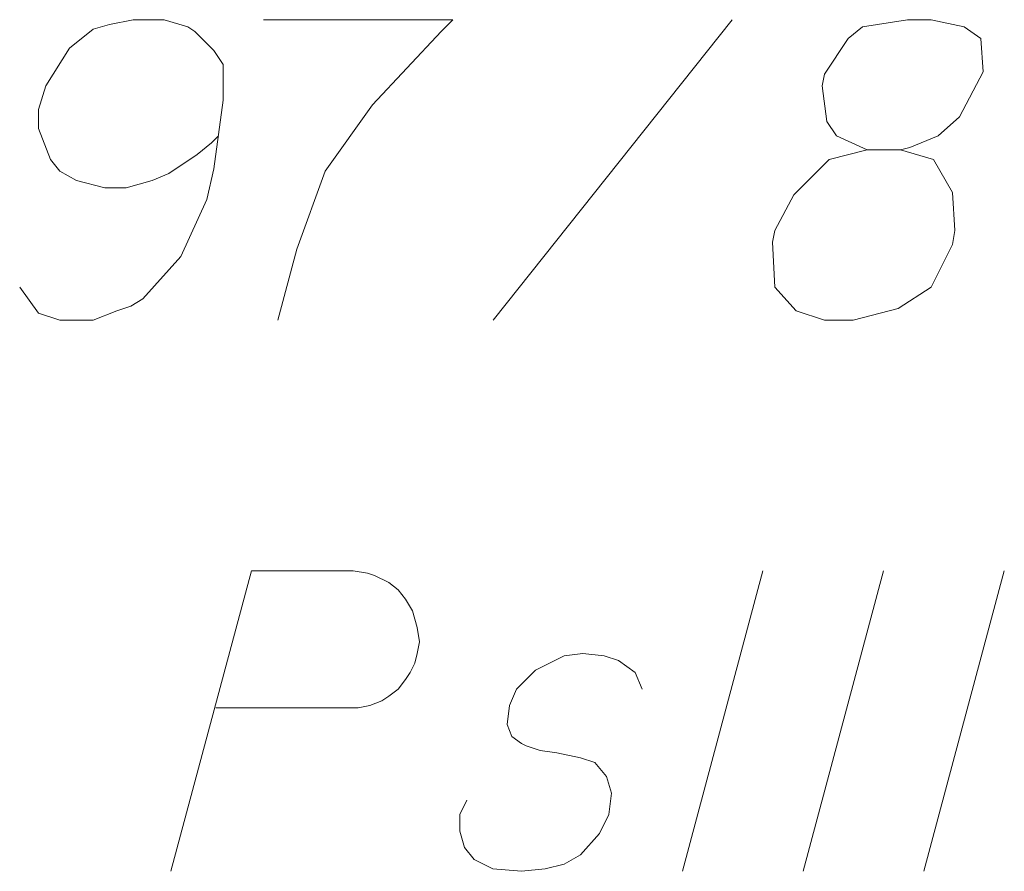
# Model space of a CAD drawing. Header units: millimetres. Extents: x 460 to 2266, y 622 to 2169.
# Tile 67 of 95: x 2103.65 to 2107.74, y 2143.03 to 2146.58. Entities that reach past the tile are written whole.
import ezdxf

# ---------------------------------------------------------------- set-up
doc = ezdxf.new("R2010")
doc.units = ezdxf.units.MM
doc.linetypes.add('PRZER3-1', pattern=[4, 3, -1])
doc.layers.add('GESDZI_O', color=7, linetype='Continuous', lineweight=18, true_color=0x0a0909)
doc.layers.add('GESKKL_O', color=7, linetype='PRZER3-1', lineweight=18, true_color=0x008000)

msp = doc.modelspace()

# ---------------------------------------------------------------- linework, layer by layer
at = {"layer": 'GESDZI_O', "color": 96, "linetype": 'Continuous', "lineweight": 18}
msp.add_line((2105.6146, 2145.3262), (2106.6087, 2146.5762), dxfattribs=at)
at = {"layer": 'GESDZI_O', "color": 96, "linetype": 'Continuous', "lineweight": 18, "flags": 128}
for points in [[(2103.6463, 2145.464), (2103.7251, 2145.3558), (2103.8137, 2145.3262), (2103.9515, 2145.3262), (2104.0499, 2145.3656), (2104.109, 2145.3853), (2104.1581, 2145.4149), (2104.3156, 2145.592), (2104.4239, 2145.8283), (2104.4534, 2145.9561), (2104.4927, 2146.2416), (2104.4927, 2146.3892), (2104.4534, 2146.4482), (2104.3746, 2146.527), (2104.3452, 2146.5466), (2104.2468, 2146.5762), (2104.1187, 2146.5762), (2104.0203, 2146.5566), (2103.9515, 2146.5369), (2103.8531, 2146.4581), (2103.7547, 2146.3007), (2103.7251, 2146.2022), (2103.7251, 2146.1235), (2103.7743, 2145.9955), (2103.8137, 2145.9464), (2103.8825, 2145.907), (2104.0006, 2145.8774), (2104.0893, 2145.8774), (2104.1975, 2145.907), (2104.2664, 2145.9364), (2104.3845, 2146.0152), (2104.4436, 2146.0645), (2104.473, 2146.0939)], [(2104.66, 2146.5762), (2105.4473, 2146.5762), (2105.3982, 2146.527), (2105.1127, 2146.2219), (2104.9159, 2145.9464), (2104.7978, 2145.6215), (2104.719, 2145.3262)], [(2107.1696, 2146.0349), (2107.3074, 2146.0349), (2107.3467, 2146.0448), (2107.4648, 2146.0939), (2107.5535, 2146.1726), (2107.6519, 2146.3597), (2107.642, 2146.4975), (2107.5732, 2146.5466), (2107.4354, 2146.5762), (2107.337, 2146.5762), (2107.1499, 2146.5466), (2107.0908, 2146.4975), (2106.9924, 2146.3498), (2106.9827, 2146.3007), (2107.0023, 2146.153), (2107.0417, 2146.0939), (2107.1696, 2146.0349), (2107.0121, 2145.9955), (2106.8646, 2145.8479), (2106.7858, 2145.7002), (2106.7759, 2145.6511), (2106.7858, 2145.464), (2106.8743, 2145.3656), (2106.9924, 2145.3262), (2107.1105, 2145.3262), (2107.2976, 2145.3755), (2107.4354, 2145.464), (2107.5239, 2145.6412), (2107.5338, 2145.7002), (2107.5239, 2145.8577), (2107.4452, 2145.9955), (2107.3074, 2146.0349)]]:
    msp.add_lwpolyline(points, dxfattribs=at)
at = {"layer": 'GESKKL_O', "color": 96, "linetype": 'Continuous', "lineweight": 18, "true_color": 0x008000}
for p, q in [((2106.7358, 2144.2848), (2106.4012, 2143.0348)), ((2107.2376, 2144.2848), (2106.903, 2143.0348)), ((2107.7395, 2144.2848), (2107.4049, 2143.0348))]:
    msp.add_line(p, q, dxfattribs=at)
at = {"layer": 'GESKKL_O', "color": 96, "linetype": 'Continuous', "lineweight": 18, "true_color": 0x008000, "flags": 128}
for points in [[(2104.2753, 2143.0348), (2104.6099, 2144.2848), (2105.0332, 2144.2848), (2105.0923, 2144.2749), (2105.1217, 2144.2651), (2105.1808, 2144.2355), (2105.2201, 2144.206), (2105.2497, 2144.1667), (2105.2792, 2144.1174), (2105.2989, 2144.0486), (2105.3088, 2143.9895), (2105.2989, 2143.9402), (2105.2891, 2143.9009), (2105.2694, 2143.8615), (2105.2497, 2143.8321), (2105.2201, 2143.7927), (2105.1808, 2143.7631), (2105.1513, 2143.7434), (2105.102, 2143.7237), (2105.0529, 2143.714), (2104.4624, 2143.714)], [(2106.2339, 2143.7927), (2106.2043, 2143.8615), (2106.1355, 2143.9108), (2106.0764, 2143.9305), (2105.9878, 2143.9402), (2105.9091, 2143.9305), (2105.791, 2143.8714), (2105.7122, 2143.7927), (2105.6828, 2143.7237), (2105.6728, 2143.645), (2105.6925, 2143.5958), (2105.7319, 2143.5662), (2105.7516, 2143.5565), (2105.8106, 2143.5368), (2105.8796, 2143.5269), (2105.978, 2143.5072), (2106.0371, 2143.4875), (2106.0862, 2143.4285), (2106.1059, 2143.3596), (2106.0961, 2143.271), (2106.0568, 2143.1923), (2105.978, 2143.1038), (2105.9091, 2143.0644), (2105.8303, 2143.0447), (2105.7319, 2143.0348), (2105.6138, 2143.0447), (2105.5351, 2143.0841), (2105.4957, 2143.1332), (2105.476, 2143.2022), (2105.476, 2143.271), (2105.5056, 2143.33)]]:
    msp.add_lwpolyline(points, dxfattribs=at)

doc.saveas('drawing.dxf')
